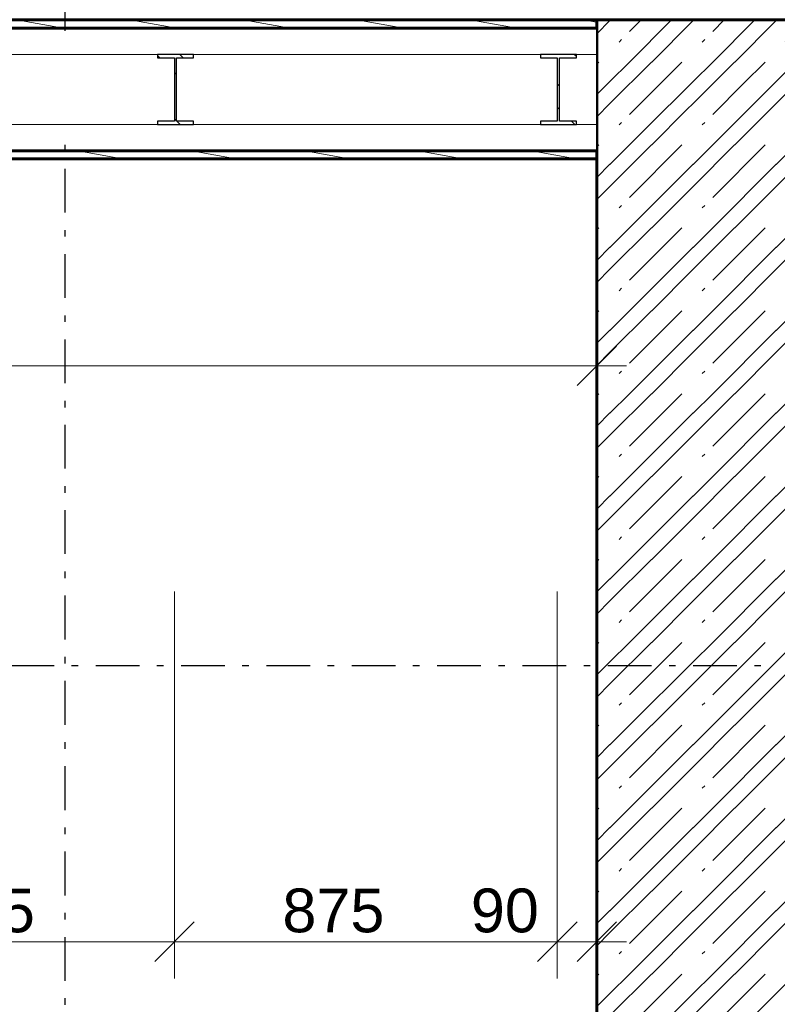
# Model space of a CAD drawing. Header units: millimetres. Extents: x 1793744 to 1819377, y -543298 to -528494.
# Tile 14 of 23: x 1811438 to 1813169, y -536893 to -534644. Entities that reach past the tile are written whole.
import ezdxf

# ---------------------------------------------------------------- set-up
doc = ezdxf.new("R2010")
doc.units = ezdxf.units.MM
doc.header["$MEASUREMENT"] = 0
doc.linetypes.add('Wipeout_Contour', pattern=[1000, 0, -1000])
doc.linetypes.add('ČÁRA ČERCHOVANÁ 2', pattern=[195, 100, -40, 15, -40])
for name, color, linetype in [('2 - KÓTA NS.2D', 7, 'Continuous'), ('2 - ZÓNA.2D', 7, 'Continuous'), ('2 - ČÁRA HLAVNÍ.2D', 7, 'Continuous'), ('4 - PRVKY ZÁMEČNICKÉ.3D', 7, 'Continuous'), ('4 - ZDIVO - STĚNY NOSNÉ.3D', 7, 'Continuous'), ('Nové_4 - ZDIVO - STĚNY NENOSNÉ.3D', 7, 'Continuous'), ('Nové_4 - ZDIVO - STĚNY NOSNÉ.3D', 7, 'Continuous'), ('Nové_Konstrukce – Dělicí čáry vrstev', 7, 'Continuous'), ('Nové_Výplně – Řezové', 7, 'Continuous'), ('Výplně - Povrchové', 7, 'Continuous'), ('Výplně – Řezové', 7, 'Continuous')]:
    doc.layers.add(name, color=color, linetype=linetype)
doc.styles.add('GENEROVANÝ_STYL_2', font='Arial.ttf')
doc.dimstyles.new('GENEROVANÝ_STYL__1', dxfattribs={"dimtxt": 100, "dimasz": 85.5, "dimexe": 0.18, "dimexo": 450, "dimgap": 0, "dimtad": 1, "dimtih": 1, "dimtoh": 1, "dimdec": 0, "dimzin": 0, "dimdsep": 46, "dimtxsty": 'GENEROVANÝ_STYL_2', "dimblk": 'ARROWHEAD_6', "dimblk1": 'ARROWHEAD_6', "dimblk2": 'ARROWHEAD_6', "dimcen": 0.09, "dimclrd": 256, "dimclre": 256, "dimclrt": 256, "dimazin": 0, "dimtfac": 1, "dimtdec": 4, "dimtmove": 0, "dimatfit": 3, "dimfxl": 1, "dimtolj": 1, "dimtzin": 0, "dimarcsym": 0})
doc.dimstyles.new('GENEROVANÝ_STYL__2', dxfattribs={"dimtxt": 100, "dimasz": 85.5, "dimexe": 0.18, "dimexo": 450, "dimgap": 0, "dimtad": 1, "dimdec": 0, "dimzin": 0, "dimdsep": 46, "dimtxsty": 'GENEROVANÝ_STYL_2', "dimblk": 'ARROWHEAD_6', "dimblk1": 'ARROWHEAD_6', "dimblk2": 'ARROWHEAD_6', "dimcen": 0.09, "dimclrd": 256, "dimclre": 256, "dimclrt": 256, "dimazin": 0, "dimtfac": 1, "dimtdec": 4, "dimtmove": 0, "dimatfit": 3, "dimfxl": 1, "dimtolj": 1, "dimtzin": 0, "dimarcsym": 0})
doc.dimstyles.new('GENEROVANÝ_STYL__5', dxfattribs={"dimtxt": 100, "dimasz": 85.5, "dimexe": 0.18, "dimexo": 300, "dimgap": 0, "dimtad": 1, "dimtih": 1, "dimtoh": 1, "dimdec": 0, "dimzin": 0, "dimdsep": 46, "dimtxsty": 'GENEROVANÝ_STYL_2', "dimblk": 'ARROWHEAD_6', "dimblk1": 'ARROWHEAD_6', "dimblk2": 'ARROWHEAD_6', "dimcen": 0.09, "dimclrd": 256, "dimclre": 256, "dimclrt": 256, "dimazin": 0, "dimtfac": 1, "dimtdec": 4, "dimtmove": 0, "dimatfit": 3, "dimfxl": 1, "dimtolj": 1, "dimtzin": 0, "dimarcsym": 0})
doc.dimstyles.new('GENEROVANÝ_STYL__6', dxfattribs={"dimtxt": 100, "dimasz": 85.5, "dimexe": 0.18, "dimexo": 800, "dimgap": 0, "dimtad": 1, "dimtih": 1, "dimtoh": 1, "dimdec": 0, "dimzin": 0, "dimdsep": 46, "dimtxsty": 'GENEROVANÝ_STYL_2', "dimblk": 'ARROWHEAD_6', "dimblk1": 'ARROWHEAD_6', "dimblk2": 'ARROWHEAD_6', "dimcen": 0.09, "dimclrd": 256, "dimclre": 256, "dimclrt": 256, "dimazin": 0, "dimtfac": 1, "dimtdec": 4, "dimtmove": 0, "dimatfit": 3, "dimfxl": 1, "dimtolj": 1, "dimtzin": 0, "dimarcsym": 0})
doc.dimstyles.new('GENEROVANÝ_STYL__9', dxfattribs={"dimtxt": 100, "dimasz": 85.5, "dimexe": 0.18, "dimexo": 0.0625, "dimgap": 0, "dimtad": 1, "dimtih": 1, "dimtoh": 1, "dimdec": 0, "dimzin": 0, "dimdsep": 46, "dimtxsty": 'GENEROVANÝ_STYL_2', "dimblk": 'ARROWHEAD_6', "dimblk1": 'ARROWHEAD_6', "dimblk2": 'ARROWHEAD_6', "dimcen": 0.09, "dimse1": 1, "dimse2": 1, "dimclrd": 256, "dimclre": 256, "dimclrt": 256, "dimazin": 0, "dimtfac": 1, "dimtdec": 4, "dimtmove": 0, "dimatfit": 3, "dimfxl": 1, "dimtolj": 1, "dimtzin": 0, "dimarcsym": 0})
pattern_1 = [(170, (1118812.397, -1697940.485), (7.8141678, 44.3163477), [])]
pattern_2 = [(135, (1118812.4, -1697940.48), (79.549513, 79.549513), []), (135, (1118785.88, -1697967), (79.549513, 79.549513), [])]

# ---------------------------------------------------------------- blocks, each defined once
blk = doc.blocks.new('*X36', base_point=(1118812.4, -1697940.5))
at = {"layer": 'Nové_Výplně – Řezové', "color": 7, "linetype": 'Continuous', "lineweight": 0}
for p, q in [((1812756.5, -534675.8), (1812786.6, -534645.7)), ((1812786.6, -534645.7), (1812788, -534644.2)), ((1812831.3, -534740.4), (1812927.4, -534644.2)), ((1812831.3, -534670.7), (1812857.7, -534644.2)), ((1812881.9, -534740.4), (1812976.6, -534645.7)), ((1812976.6, -534645.7), (1812978, -534644.2)), ((1813021.3, -534740.4), (1813117.4, -534644.2)), ((1813021.3, -534670.7), (1813047.7, -534644.2)), ((1813071.9, -534740.4), (1813166.6, -534645.7)), ((1813166.6, -534645.7), (1813168, -534644.2)), ((1813211.3, -534670.7), (1813237.7, -534644.2)), ((1813222.5, -534729.1), (1813307.4, -534644.2)), ((1813316.5, -534685.8), (1813356.6, -534645.7)), ((1813356.6, -534645.7), (1813358, -534644.2)), ((1812807.3, -534694.6), (1812813, -534689)), ((1812997.3, -534694.6), (1813003, -534689)), ((1813187.3, -534694.6), (1813193, -534689)), ((1812756.5, -534744.9), (1812761, -534740.4)), ((1812786.6, -534785.1), (1812831.3, -534740.4)), ((1812786.6, -534835.1), (1812881.3, -534740.4)), ((1812831.3, -534860.1), (1812951, -534740.4)), ((1812976.6, -534785.1), (1813021.3, -534740.4)), ((1812976.6, -534835.1), (1813071.3, -534740.4)), ((1813092, -534789.4), (1813141, -534740.4)), ((1812756.5, -534814.6), (1812786.6, -534784.5)), ((1812868.5, -534892.5), (1812976.6, -534784.5)), ((1812756.5, -534865.2), (1812786.6, -534835.1)), ((1812962.5, -534849.1), (1812976.6, -534835.1)), ((1812807.3, -534884), (1812813, -534878.4)), ((1812756.5, -534934.3), (1812761, -534929.8))]:
    blk.add_line(p, q, dxfattribs=at)
blk = doc.blocks.new('*X37', base_point=(1118812.4, -1697940.5))
at = {"layer": 'Nové_Výplně – Řezové', "color": 7, "linetype": 'Continuous', "lineweight": 0}
for p, q in [((1813166.6, -534785.1), (1813211.3, -534740.4)), ((1813166.6, -534835.1), (1813261.3, -534740.4)), ((1813021.3, -534929.8), (1813166.6, -534784.5)), ((1813021.3, -534860.1), (1813092, -534789.4)), ((1813071.9, -534929.8), (1813166.6, -534835.1)), ((1812881.9, -534929.8), (1812962.5, -534849.1)), ((1812997.3, -534884), (1813003, -534878.4)), ((1812831.3, -534929.8), (1812868.5, -534892.5)), ((1812786.6, -534974.5), (1812831.3, -534929.8)), ((1812786.6, -535024.5), (1812881.3, -534929.8)), ((1812831.3, -535049.5), (1812951, -534929.8)), ((1812976.6, -534974.5), (1813021.3, -534929.8)), ((1812976.6, -535024.5), (1813071.3, -534929.8)), ((1813021.3, -535049.5), (1813141, -534929.8)), ((1813166.6, -534974.5), (1813211.3, -534929.8)), ((1813166.6, -535024.5), (1813261.3, -534929.8)), ((1812756.5, -535004), (1812786.6, -534973.9)), ((1812831.3, -535119.2), (1812976.6, -534973.9)), ((1813021.3, -535119.2), (1813166.6, -534973.9)), ((1812756.5, -535054.6), (1812786.6, -535024.5)), ((1812881.9, -535119.2), (1812976.6, -535024.5)), ((1813071.9, -535119.2), (1813166.6, -535024.5)), ((1812807.3, -535073.4), (1812813, -535067.8)), ((1812997.3, -535073.4), (1813003, -535067.8)), ((1812756.5, -535123.7), (1812761, -535119.2)), ((1812786.6, -535163.9), (1812831.3, -535119.2)), ((1812786.6, -535213.9), (1812881.3, -535119.2)), ((1812831.3, -535238.9), (1812951, -535119.2)), ((1812976.6, -535163.9), (1813021.3, -535119.2)), ((1812976.6, -535213.9), (1813071.3, -535119.2)), ((1813021.3, -535238.9), (1813141, -535119.2)), ((1813166.6, -535163.9), (1813211.3, -535119.2)), ((1813166.6, -535213.9), (1813261.3, -535119.2)), ((1812756.5, -535193.4), (1812786.6, -535163.3)), ((1812831.3, -535308.6), (1812976.6, -535163.3)), ((1813021.3, -535308.6), (1813166.6, -535163.3)), ((1812756.5, -535244), (1812786.6, -535213.9)), ((1812881.9, -535308.6), (1812976.6, -535213.9)), ((1813071.9, -535308.6), (1813166.6, -535213.9)), ((1812807.3, -535262.8), (1812813, -535257.2)), ((1812997.3, -535262.8), (1813003, -535257.2)), ((1812756.5, -535313.1), (1812761, -535308.6)), ((1812786.6, -535353.3), (1812831.3, -535308.6)), ((1812786.6, -535403.3), (1812881.3, -535308.6)), ((1812831.3, -535428.3), (1812951, -535308.6)), ((1812976.6, -535353.3), (1813021.3, -535308.6)), ((1812976.6, -535403.3), (1813071.3, -535308.6)), ((1813021.3, -535428.3), (1813141, -535308.6)), ((1813166.6, -535353.3), (1813211.3, -535308.6)), ((1813166.6, -535403.3), (1813261.3, -535308.6)), ((1812756.5, -535382.8), (1812786.6, -535352.7)), ((1812831.3, -535498), (1812976.6, -535352.7)), ((1813021.3, -535498), (1813166.6, -535352.7)), ((1812756.5, -535433.4), (1812786.6, -535403.3)), ((1812881.9, -535498), (1812976.6, -535403.3)), ((1813071.9, -535498), (1813166.6, -535403.3)), ((1812807.3, -535452.2), (1812813, -535446.6)), ((1812997.3, -535452.2), (1813003, -535446.6)), ((1812756.5, -535502.5), (1812761, -535498)), ((1812786.6, -535542.7), (1812831.3, -535498)), ((1812786.6, -535592.7), (1812881.3, -535498)), ((1812831.3, -535617.7), (1812951, -535498)), ((1812976.6, -535542.7), (1813021.3, -535498)), ((1812976.6, -535592.7), (1813071.3, -535498)), ((1813021.3, -535617.7), (1813141, -535498)), ((1813166.6, -535542.7), (1813211.3, -535498)), ((1813166.6, -535592.7), (1813261.3, -535498)), ((1812756.5, -535572.2), (1812786.6, -535542.1)), ((1812831.3, -535687.4), (1812976.6, -535542.1)), ((1813021.3, -535687.4), (1813166.6, -535542.1)), ((1812756.5, -535622.8), (1812786.6, -535592.7)), ((1812881.9, -535687.4), (1812976.6, -535592.7)), ((1813071.9, -535687.4), (1813166.6, -535592.7)), ((1812807.3, -535641.6), (1812813, -535636)), ((1812997.3, -535641.6), (1813003, -535636)), ((1812756.5, -535691.9), (1812761, -535687.4)), ((1812786.6, -535732.1), (1812831.3, -535687.4)), ((1812786.6, -535782.1), (1812881.3, -535687.4)), ((1812831.3, -535807.1), (1812951, -535687.4)), ((1812976.6, -535732.1), (1813021.3, -535687.4)), ((1812976.6, -535782.1), (1813071.3, -535687.4)), ((1813021.3, -535807.1), (1813141, -535687.4)), ((1813166.6, -535732.1), (1813211.3, -535687.4)), ((1813166.6, -535782.1), (1813261.3, -535687.4)), ((1812756.5, -535761.6), (1812786.6, -535731.5)), ((1812831.3, -535876.8), (1812976.6, -535731.5)), ((1813021.3, -535876.8), (1813166.6, -535731.5)), ((1812756.5, -535812.2), (1812786.6, -535782.1)), ((1812881.9, -535876.8), (1812976.6, -535782.1)), ((1813071.9, -535876.8), (1813166.6, -535782.1)), ((1812807.3, -535831), (1812813, -535825.4)), ((1812997.3, -535831), (1813003, -535825.4)), ((1812756.5, -535881.3), (1812761, -535876.8)), ((1812786.6, -535921.5), (1812831.3, -535876.8)), ((1812786.6, -535971.5), (1812881.3, -535876.8)), ((1812831.3, -535996.5), (1812951, -535876.8)), ((1812976.6, -535921.5), (1813021.3, -535876.8)), ((1812976.6, -535971.5), (1813071.3, -535876.8)), ((1813021.3, -535996.5), (1813141, -535876.8)), ((1813166.6, -535921.5), (1813211.3, -535876.8)), ((1813166.6, -535971.5), (1813261.3, -535876.8)), ((1812756.5, -535951), (1812786.6, -535920.9)), ((1812831.3, -536066.2), (1812976.6, -535920.9)), ((1813021.3, -536066.2), (1813166.6, -535920.9)), ((1812756.5, -536001.6), (1812786.6, -535971.5)), ((1812881.9, -536066.2), (1812976.6, -535971.5)), ((1813071.9, -536066.2), (1813166.6, -535971.5)), ((1812807.3, -536020.4), (1812813, -536014.8)), ((1812997.3, -536020.4), (1813003, -536014.8)), ((1812756.5, -536070.7), (1812761, -536066.2)), ((1812786.6, -536110.9), (1812831.3, -536066.2)), ((1812786.6, -536160.9), (1812881.3, -536066.2)), ((1812831.3, -536185.9), (1812951, -536066.2)), ((1812976.6, -536110.9), (1813021.3, -536066.2)), ((1812976.6, -536160.9), (1813071.3, -536066.2)), ((1813021.3, -536185.9), (1813141, -536066.2)), ((1813166.6, -536110.9), (1813211.3, -536066.2)), ((1813166.6, -536160.9), (1813261.3, -536066.2)), ((1812756.5, -536140.4), (1812786.6, -536110.3)), ((1812831.3, -536255.6), (1812976.6, -536110.3)), ((1813021.3, -536255.6), (1813166.6, -536110.3)), ((1812756.5, -536191), (1812786.6, -536160.9)), ((1812881.9, -536255.6), (1812976.6, -536160.9)), ((1813071.9, -536255.6), (1813166.6, -536160.9)), ((1812807.3, -536209.8), (1812813, -536204.2)), ((1812997.3, -536209.8), (1813003, -536204.2)), ((1812756.5, -536260.1), (1812761, -536255.6)), ((1812786.6, -536300.3), (1812831.3, -536255.6)), ((1812786.6, -536350.3), (1812881.3, -536255.6)), ((1812831.3, -536375.3), (1812951, -536255.6)), ((1812976.6, -536300.3), (1813021.3, -536255.6)), ((1812976.6, -536350.3), (1813071.3, -536255.6)), ((1813021.3, -536375.3), (1813141, -536255.6)), ((1813166.6, -536300.3), (1813211.3, -536255.6)), ((1813166.6, -536350.3), (1813261.3, -536255.6)), ((1812756.5, -536329.8), (1812786.6, -536299.7)), ((1812831.3, -536445), (1812976.6, -536299.7)), ((1813021.3, -536445), (1813166.6, -536299.7)), ((1812756.5, -536380.4), (1812786.6, -536350.3)), ((1812881.9, -536445), (1812976.6, -536350.3)), ((1813071.9, -536445), (1813166.6, -536350.3)), ((1812807.3, -536399.2), (1812813, -536393.6)), ((1812997.3, -536399.2), (1813003, -536393.6)), ((1812756.5, -536449.5), (1812761, -536445)), ((1812786.6, -536489.7), (1812831.3, -536445)), ((1812786.6, -536539.7), (1812881.3, -536445)), ((1812831.3, -536564.7), (1812951, -536445)), ((1812976.6, -536489.7), (1813021.3, -536445)), ((1812976.6, -536539.7), (1813071.3, -536445)), ((1813021.3, -536564.7), (1813141, -536445)), ((1813166.6, -536489.7), (1813211.3, -536445)), ((1813166.6, -536539.7), (1813261.3, -536445)), ((1812756.5, -536519.2), (1812786.6, -536489.1)), ((1812831.3, -536634.4), (1812976.6, -536489.1)), ((1813021.3, -536634.4), (1813166.6, -536489.1)), ((1812756.5, -536569.8), (1812786.6, -536539.7)), ((1812881.9, -536634.4), (1812976.6, -536539.7)), ((1813071.9, -536634.4), (1813166.6, -536539.7)), ((1812807.3, -536588.6), (1812813, -536583)), ((1812997.3, -536588.6), (1813003, -536583)), ((1812756.5, -536638.9), (1812761, -536634.4)), ((1812786.6, -536679.1), (1812831.3, -536634.4)), ((1812786.6, -536729.1), (1812881.3, -536634.4)), ((1812831.3, -536754.1), (1812951, -536634.4)), ((1812976.6, -536679.1), (1813021.3, -536634.4)), ((1812976.6, -536729.1), (1813071.3, -536634.4)), ((1813021.3, -536754.1), (1813141, -536634.4)), ((1813166.6, -536679.1), (1813211.3, -536634.4)), ((1813166.6, -536729.1), (1813261.3, -536634.4)), ((1812756.5, -536708.6), (1812786.6, -536678.5)), ((1812831.3, -536823.8), (1812976.6, -536678.5)), ((1813021.3, -536823.8), (1813166.6, -536678.5)), ((1812756.5, -536759.2), (1812786.6, -536729.1)), ((1812881.9, -536823.8), (1812976.6, -536729.1)), ((1813071.9, -536823.8), (1813166.6, -536729.1)), ((1812807.3, -536778), (1812813, -536772.4)), ((1812997.3, -536778), (1813003, -536772.4)), ((1812756.5, -536828.3), (1812761, -536823.8)), ((1812786.6, -536868.5), (1812831.3, -536823.8)), ((1812786.6, -536918.5), (1812881.3, -536823.8)), ((1812831.3, -536943.5), (1812951, -536823.8)), ((1812976.6, -536868.5), (1813021.3, -536823.8)), ((1812976.6, -536918.5), (1813071.3, -536823.8)), ((1813021.3, -536943.5), (1813141, -536823.8)), ((1813166.6, -536868.5), (1813211.3, -536823.8)), ((1812756.5, -536898), (1812786.6, -536867.9)), ((1812831.3, -537013.2), (1812976.6, -536867.9)), ((1813021.3, -537013.2), (1813166.6, -536867.9))]:
    blk.add_line(p, q, dxfattribs=at)
blk = doc.blocks.new('Zeď_1', base_point=(1812756.5, -540544.2))
at = {"layer": 'Nové_4 - ZDIVO - STĚNY NOSNÉ.3D', "color": 7, "linetype": 'Continuous', "lineweight": 60}
blk.add_line((1812756.5, -534944.2), (1812756.5, -534644.2), dxfattribs=at)
at = {"layer": 'Nové_4 - ZDIVO - STĚNY NOSNÉ.3D', "color": 7, "linetype": 'Continuous', "lineweight": 60, "flags": 128}
for points in [[(1813406.5, -534644.2), (1812756.5, -534644.2)], [(1812756.5, -534944.2), (1812756.5, -540544.2)]]:
    blk.add_lwpolyline(points, dxfattribs=at)
at = {"layer": 'Nové_4 - ZDIVO - STĚNY NOSNÉ.3D', "color": 7, "lineweight": 60}
for name in ['*X36', '*X37']:
    blk.add_blockref(name, (1118812.4, -1697940.5), dxfattribs=at)
blk = doc.blocks.new('Zeď_3', base_point=(1800896.5, -534644.2))
at = {"color": 254, "linetype": 'Wipeout_Contour', "lineweight": 0, "ltscale": 7537245.844453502}
blk.add_wipeout([(1800896.5, -534944.2), (1812756.5, -534944.2), (1812756.5, -534644.2), (1800896.5, -534644.2)], dxfattribs=at).dxf.layer = 'Výplně - Povrchové'
at = {"layer": '4 - ZDIVO - STĚNY NOSNÉ.3D', "color": 7, "linetype": 'Continuous', "lineweight": 30, "flags": 128}
for points in [[(1812756.5, -534644.2), (1800046.5, -534644.2)], [(1800896.5, -534944.2), (1812756.5, -534944.2)]]:
    blk.add_lwpolyline(points, dxfattribs=at)
at = {"layer": 'Nové_4 - ZDIVO - STĚNY NOSNÉ.3D', "color": 7, "linetype": 'Continuous', "lineweight": 60}
blk.add_line((1812756.5, -534944.2), (1812756.5, -534644.2), dxfattribs=at)
blk = doc.blocks.new('Zeď_4', base_point=(1812755.5, -534644.2))
at = {"layer": 'Nové_Výplně – Řezové', "linetype": 'Continuous', "lineweight": 0, "true_color": 0x000000}
h = blk.add_hatch(dxfattribs=at)
h.set_pattern_fill('DŘEVO___BEDNĚNÍ', color=18, style=0, pattern_type=2)
h.set_pattern_definition(pattern_1)
h.paths.add_polyline_path([(1810827.5, -534663.2), (1812755.5, -534663.2), (1812755.5, -534644.2), (1810827.5, -534644.2)])
h = blk.add_hatch(dxfattribs=at)
h.set_pattern_fill('DŘEVO___BEDNĚNÍ', color=18, style=0, pattern_type=2)
h.set_pattern_definition(pattern_1)
h.paths.add_polyline_path([(1810827.5, -534961.2), (1812755.5, -534961.2), (1812755.5, -534943.2), (1810827.5, -534943.2)])
at = {"layer": 'Nové_4 - ZDIVO - STĚNY NENOSNÉ.3D', "color": 7, "linetype": 'Continuous', "lineweight": 60, "flags": 128}
for points in [[(1812755.5, -534644.2), (1810827.5, -534644.2)], [(1810827.5, -534961.2), (1812755.5, -534961.2)]]:
    blk.add_lwpolyline(points, dxfattribs=at)
at = {"color": 254, "linetype": 'Wipeout_Contour', "lineweight": 0, "ltscale": 9444298.55550179}
blk.add_wipeout([(1812755.5, -534663.2), (1810827.5, -534663.2), (1810827.5, -534711.2), (1810827.5, -534723.2), (1812755.5, -534723.2)], dxfattribs=at).dxf.layer = 'Nové_Výplně – Řezové'
at = {"color": 254, "linetype": 'Wipeout_Contour', "lineweight": 0, "ltscale": 7556423.107891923}
blk.add_wipeout([(1812755.5, -534883.2), (1810827.5, -534883.2), (1810827.5, -534943.2), (1812755.5, -534943.2)], dxfattribs=at).dxf.layer = 'Nové_Výplně – Řezové'
at = {"layer": 'Nové_4 - ZDIVO - STĚNY NENOSNÉ.3D', "color": 7, "linetype": 'Continuous', "lineweight": 0, "flags": 128}
for points in [[(1812755.5, -534644.2), (1812755.5, -534663.2)], [(1812755.5, -534943.2), (1812755.5, -534961.2)]]:
    blk.add_lwpolyline(points, dxfattribs=at)
at = {"layer": 'Nové_Konstrukce – Dělicí čáry vrstev', "color": 7, "linetype": 'Continuous', "lineweight": 60}
for p, q in [((1812755.5, -534663.2), (1810827.5, -534663.2)), ((1810827.5, -534943.2), (1812755.5, -534943.2))]:
    blk.add_line(p, q, dxfattribs=at)
at = {"color": 254, "linetype": 'Wipeout_Contour', "lineweight": 0, "ltscale": 7556298.536056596}
blk.add_wipeout([(1812755.5, -534723.2), (1810827.5, -534723.2), (1810827.5, -534883.2), (1812755.5, -534883.2)], dxfattribs=at).dxf.layer = 'Nové_Výplně – Řezové'
at = {"layer": 'Nové_4 - ZDIVO - STĚNY NENOSNÉ.3D', "color": 7, "linetype": 'Continuous', "lineweight": 0, "flags": 128}
for points in [[(1812755.5, -534663.2), (1812755.5, -534723.2)], [(1812755.5, -534723.2), (1812755.5, -534883.2)], [(1812755.5, -534883.2), (1812755.5, -534943.2)]]:
    blk.add_lwpolyline(points, dxfattribs=at)
at = {"layer": 'Nové_Konstrukce – Dělicí čáry vrstev', "color": 7, "linetype": 'Continuous', "lineweight": 15}
for p, q in [((1812755.5, -534723.2), (1810827.5, -534723.2)), ((1810827.5, -534883.2), (1812755.5, -534883.2))]:
    blk.add_line(p, q, dxfattribs=at)
blk = doc.blocks.new('Sloup_9', base_point=(1812668.8, -534803.2))
at = {"layer": 'Výplně – Řezové', "linetype": 'Continuous', "lineweight": 0, "true_color": 0x000000}
h = blk.add_hatch(dxfattribs=at)
h.set_pattern_fill('KOV_OCEL', color=18, style=0, pattern_type=2)
h.set_pattern_definition(pattern_2)
h.paths.add_polyline_path([(1812668.8, -534723.2), (1812627.8, -534723.2), (1812627.8, -534730.6), (1812666.3, -534730.6), (1812666.3, -534875.8), (1812627.8, -534875.8), (1812627.8, -534883.2), (1812709.8, -534883.2), (1812709.8, -534875.8), (1812671.3, -534875.8), (1812671.3, -534730.6), (1812709.8, -534730.6), (1812709.8, -534723.2)])
at = {"layer": '4 - PRVKY ZÁMEČNICKÉ.3D', "color": 181, "linetype": 'Continuous', "lineweight": 30, "true_color": 0x9e3eff, "flags": 128}
blk.add_lwpolyline([(1812668.8, -534723.2), (1812627.8, -534723.2), (1812627.8, -534730.6), (1812666.3, -534730.6), (1812666.3, -534875.8), (1812627.8, -534875.8), (1812627.8, -534883.2), (1812709.8, -534883.2), (1812709.8, -534875.8), (1812671.3, -534875.8), (1812671.3, -534730.6), (1812709.8, -534730.6), (1812709.8, -534723.2)], close=True, dxfattribs=at)
blk = doc.blocks.new('Sloup_10', base_point=(1811793.8, -534803.2))
at = {"layer": 'Výplně – Řezové', "linetype": 'Continuous', "lineweight": 0, "true_color": 0x000000}
h = blk.add_hatch(dxfattribs=at)
h.set_pattern_fill('KOV_OCEL', color=18, style=0, pattern_type=2)
h.set_pattern_definition(pattern_2)
h.paths.add_polyline_path([(1811793.8, -534723.2), (1811752.8, -534723.2), (1811752.8, -534730.6), (1811791.3, -534730.6), (1811791.3, -534875.8), (1811752.8, -534875.8), (1811752.8, -534883.2), (1811834.8, -534883.2), (1811834.8, -534875.8), (1811796.3, -534875.8), (1811796.3, -534730.6), (1811834.8, -534730.6), (1811834.8, -534723.2)])
at = {"layer": '4 - PRVKY ZÁMEČNICKÉ.3D', "color": 181, "linetype": 'Continuous', "lineweight": 30, "true_color": 0x9e3eff, "flags": 128}
blk.add_lwpolyline([(1811793.8, -534723.2), (1811752.8, -534723.2), (1811752.8, -534730.6), (1811791.3, -534730.6), (1811791.3, -534875.8), (1811752.8, -534875.8), (1811752.8, -534883.2), (1811834.8, -534883.2), (1811834.8, -534875.8), (1811796.3, -534875.8), (1811796.3, -534730.6), (1811834.8, -534730.6), (1811834.8, -534723.2)], close=True, dxfattribs=at)
blk = doc.blocks.new('*D121', base_point=(1118812.4, -1697940.5))
at = {"layer": '2 - KÓTA NS.2D', "color": 96, "linetype": 'Continuous', "lineweight": 15, "true_color": 0x007d00}
for p, q in [((1808355.9, -534899.2), (1808445.9, -534989.2)), ((1808355.9, -539899.2), (1808445.9, -539989.2))]:
    blk.add_line(p, q, dxfattribs=at)
at = {"layer": '2 - KÓTA NS.2D', "color": 96, "linetype": 'Continuous', "lineweight": 0, "true_color": 0x007d00}
for p, q in [((1808485.3, -534944.2), (1807950.9, -534944.2)), ((1808400.9, -539944.2), (1808400.9, -534944.2)), ((1808850.9, -539944.2), (1808316.5, -539944.2))]:
    blk.add_line(p, q, dxfattribs=at)
at = {"layer": '2 - KÓTA NS.2D', "color": 96, "lineweight": 0, "true_color": 0x007d00, "char_height": 100, "attachment_point": 7, "rotation": 90, "style": 'GENEROVANÝ_STYL_2'}
for s, insert in [('\\A1;{\\pql;\\fArial|b0|i0|c0|p0;\\W1.000000;5\xa0000}', (1808380.9, -537501.4)), ('\\A1;{\\pql;\\fArial|b0|i0|c0|p0;\\W1.000000;300}', (1808380.9, -539899.2))]:
    blk.add_mtext(s, dxfattribs=dict(at, insert=insert))
blk = doc.blocks.new('ARROWHEAD_6')
at = {"color": 0, "linetype": 'Continuous', "lineweight": 0}
for p, q in [((-0.5, -0.5), (0.5, 0.5)), ((0, 0), (-1, 0))]:
    blk.add_line(p, q, dxfattribs=at)
blk = doc.blocks.new('*D127', base_point=(1118812.4, -1697940.5))
at = {"layer": '2 - KÓTA NS.2D', "color": 96, "linetype": 'Continuous', "lineweight": 0, "true_color": 0x007d00}
for p, q in [((1810827.5, -534003.1), (1810827.5, -533468.7)), ((1812756.5, -534003.1), (1812756.5, -533468.7)), ((1810827.5, -533553.1), (1812756.5, -533553.1)), ((1812756.5, -533553.1), (1812824, -533553.1))]:
    blk.add_line(p, q, dxfattribs=at)
at = {"layer": '2 - KÓTA NS.2D', "color": 96, "linetype": 'Continuous', "lineweight": 15, "true_color": 0x007d00}
for p, q in [((1810872.5, -533508.1), (1810782.5, -533598.1)), ((1812711.5, -533598.1), (1812801.5, -533508.1))]:
    blk.add_line(p, q, dxfattribs=at)
at = {"layer": '2 - KÓTA NS.2D', "color": 96, "lineweight": 0, "true_color": 0x007d00, "insert": (1811601.3, -533533.1), "char_height": 100, "attachment_point": 7, "style": 'GENEROVANÝ_STYL_2'}
blk.add_mtext('\\A1;{\\pql;\\fArial|b0|i0|c0|p0;\\W1.000000; 1 930}', dxfattribs=at)
blk = doc.blocks.new('*D132', base_point=(1118812.4, -1697940.5))
at = {"layer": '2 - KÓTA NS.2D', "color": 96, "linetype": 'Continuous', "lineweight": 0, "true_color": 0x007d00}
for p, q in [((1810976.5, -534528.2), (1810976.5, -534143.9)), ((1812756.5, -534528.2), (1812756.5, -534143.9)), ((1810976.5, -534228.2), (1812756.5, -534228.2)), ((1812756.5, -534228.2), (1812824, -534228.2))]:
    blk.add_line(p, q, dxfattribs=at)
at = {"layer": '2 - KÓTA NS.2D', "color": 96, "linetype": 'Continuous', "lineweight": 15, "true_color": 0x007d00}
for p, q in [((1811021.5, -534183.2), (1810931.5, -534273.2)), ((1812711.5, -534273.2), (1812801.5, -534183.2))]:
    blk.add_line(p, q, dxfattribs=at)
at = {"layer": '2 - KÓTA NS.2D', "color": 96, "lineweight": 0, "true_color": 0x007d00, "insert": (1811694.9, -534208.2), "char_height": 100, "attachment_point": 7, "style": 'GENEROVANÝ_STYL_2'}
blk.add_mtext('\\A1;{\\pql;\\fArial|b0|i0|c0|p0;\\W1.000000;1\xa0780}', dxfattribs=at)
blk = doc.blocks.new('*D145', base_point=(1118812.4, -1697940.5))
at = {"layer": '2 - KÓTA NS.2D', "color": 96, "linetype": 'Continuous', "lineweight": 0, "true_color": 0x007d00}
for p, q in [((1810916.3, -536834.3), (1810916.3, -535949.9)), ((1811791.3, -536834.3), (1811791.3, -535949.9)), ((1810916.3, -536749.9), (1811791.3, -536749.9))]:
    blk.add_line(p, q, dxfattribs=at)
at = {"layer": '2 - KÓTA NS.2D', "color": 96, "linetype": 'Continuous', "lineweight": 15, "true_color": 0x007d00}
for p, q in [((1810961.3, -536704.9), (1810871.3, -536794.9)), ((1811836.3, -536704.9), (1811746.3, -536794.9))]:
    blk.add_line(p, q, dxfattribs=at)
at = {"layer": '2 - KÓTA NS.2D', "color": 96, "lineweight": 0, "true_color": 0x007d00, "insert": (1811239.4, -536729.9), "char_height": 100, "attachment_point": 7, "style": 'GENEROVANÝ_STYL_2'}
blk.add_mtext('\\A1;{\\pql;\\fArial|b0|i0|c0|p0;\\W1.000000;875}', dxfattribs=at)
blk = doc.blocks.new('*D146', base_point=(1118812.4, -1697940.5))
at = {"layer": '2 - KÓTA NS.2D', "color": 96, "linetype": 'Continuous', "lineweight": 0, "true_color": 0x007d00}
for p, q in [((1811791.3, -536834.3), (1811791.3, -535949.9)), ((1812666.3, -536834.3), (1812666.3, -535949.9)), ((1811791.3, -536749.9), (1812666.3, -536749.9))]:
    blk.add_line(p, q, dxfattribs=at)
at = {"layer": '2 - KÓTA NS.2D', "color": 96, "linetype": 'Continuous', "lineweight": 15, "true_color": 0x007d00}
for p, q in [((1811836.3, -536704.9), (1811746.3, -536794.9)), ((1812711.3, -536704.9), (1812621.3, -536794.9))]:
    blk.add_line(p, q, dxfattribs=at)
at = {"layer": '2 - KÓTA NS.2D', "color": 96, "lineweight": 0, "true_color": 0x007d00, "char_height": 100, "attachment_point": 7, "style": 'GENEROVANÝ_STYL_2'}
for s, insert in [('\\A1;{\\pql;\\fArial|b0|i0|c0|p0;\\W1.000000;875}', (1812038.1, -536729.9)), ('\\A1;{\\pql;\\fArial|b0|i0|c0|p0;\\W1.000000;90}', (1812468.7, -536729.9))]:
    blk.add_mtext(s, dxfattribs=dict(at, insert=insert))
blk = doc.blocks.new('*D147', base_point=(1118812.4, -1697940.5))
at = {"layer": '2 - KÓTA NS.2D', "color": 96, "linetype": 'Continuous', "lineweight": 0, "true_color": 0x007d00}
for p, q in [((1812666.3, -536834.3), (1812666.3, -535949.9)), ((1812756.5, -537549.9), (1812756.5, -536665.5)), ((1812666.3, -536749.9), (1812756.5, -536749.9)), ((1812756.5, -536749.9), (1812824, -536749.9))]:
    blk.add_line(p, q, dxfattribs=at)
at = {"layer": '2 - KÓTA NS.2D', "color": 96, "linetype": 'Continuous', "lineweight": 15, "true_color": 0x007d00}
for p, q in [((1812711.3, -536704.9), (1812621.3, -536794.9)), ((1812711.5, -536794.9), (1812801.5, -536704.9))]:
    blk.add_line(p, q, dxfattribs=at)
blk = doc.blocks.new('*D155', base_point=(1118812.4, -1697940.5))
at = {"layer": '2 - KÓTA NS.2D', "color": 96, "linetype": 'Continuous', "lineweight": 0, "true_color": 0x007d00}
for p, q in [((1806976.5, -535518.9), (1806976.5, -535350.1)), ((1812756.5, -535518.9), (1812756.5, -535350.1)), ((1806976.5, -535434.5), (1812756.5, -535434.5)), ((1812756.5, -535434.5), (1812824, -535434.5))]:
    blk.add_line(p, q, dxfattribs=at)
at = {"layer": '2 - KÓTA NS.2D', "color": 96, "linetype": 'Continuous', "lineweight": 15, "true_color": 0x007d00}
for p, q in [((1807021.5, -535389.5), (1806931.5, -535479.5)), ((1812711.5, -535479.5), (1812801.5, -535389.5))]:
    blk.add_line(p, q, dxfattribs=at)
at = {"layer": '2 - KÓTA NS.2D', "color": 96, "lineweight": 0, "true_color": 0x007d00, "insert": (1809694.9, -535414.5), "char_height": 100, "attachment_point": 7, "style": 'GENEROVANÝ_STYL_2'}
blk.add_mtext('\\A1;{\\pql;\\fArial|b0|i0|c0|p0;\\W1.000000;5\xa0780}', dxfattribs=at)
blk = doc.blocks.new('*D162', base_point=(1118812.4, -1697940.5))
at = {"layer": '2 - KÓTA NS.2D', "color": 96, "linetype": 'Continuous', "lineweight": 0, "true_color": 0x007d00}
for p, q in [((1813231.5, -534867.5), (1813231.5, -534333.1)), ((1813406.5, -534867.5), (1813406.5, -534333.1)), ((1813164, -534417.5), (1813231.5, -534417.5)), ((1813231.5, -534417.5), (1813406.5, -534417.5)), ((1813406.5, -534417.5), (1813474, -534417.5))]:
    blk.add_line(p, q, dxfattribs=at)
at = {"layer": '2 - KÓTA NS.2D', "color": 96, "linetype": 'Continuous', "lineweight": 15, "true_color": 0x007d00}
for p, q in [((1813276.5, -534372.5), (1813186.5, -534462.5)), ((1813361.5, -534462.5), (1813451.5, -534372.5))]:
    blk.add_line(p, q, dxfattribs=at)
at = {"layer": '2 - KÓTA NS.2D', "color": 96, "lineweight": 0, "true_color": 0x007d00, "insert": (1812957.7, -534397.5), "char_height": 100, "attachment_point": 7, "style": 'GENEROVANÝ_STYL_2'}
blk.add_mtext('\\A1;{\\pql;\\fArial|b0|i0|c0|p0;\\W1.000000;175}', dxfattribs=at)

msp = doc.modelspace()

# ---------------------------------------------------------------- linework, layer by layer
at = {"layer": '2 - ZÓNA.2D', "color": 7, "linetype": 'Continuous', "lineweight": 0, "true_color": 0xebebeb, "flags": 128}
msp.add_lwpolyline([(1800896.5, -540544.2), (1812756.5, -540544.2), (1812756.5, -534944.2), (1800896.5, -534944.2)], close=True, dxfattribs=at)

# ---------------------------------------------------------------- block references
at = {"layer": 'Nové_4 - ZDIVO - STĚNY NOSNÉ.3D', "color": 7, "lineweight": 60}
msp.add_blockref('Zeď_1', (1812756.5, -540544.2), dxfattribs=at)

# ---------------------------------------------------------------- dimensions: what is measured, and where the dimension line sits
at = {"layer": '2 - KÓTA NS.2D', "color": 96, "linetype": 'Continuous', "lineweight": 0, "true_color": 0x007d00}
dim = msp.add_linear_dim(base=(1813406.5, -534417.5), p1=(1813231.5, -534844.2), p2=(1813406.5, -534644.2), dimstyle='GENEROVANÝ_STYL__1', dxfattribs=at)
dim.commit()
dim.dimension.update_dxf_attribs({"geometry": '*D162', "text_midpoint": (1813075.4, -534347.5), "dimtype": 160})

# ---------------------------------------------------------------- next in the draw order: block references
at = {"layer": '4 - ZDIVO - STĚNY NOSNÉ.3D', "color": 7, "lineweight": 30}
msp.add_blockref('Zeď_3', (1800896.5, -534644.2), dxfattribs=at)

# ---------------------------------------------------------------- next in the draw order: block references
at = {"layer": 'Nové_4 - ZDIVO - STĚNY NENOSNÉ.3D', "color": 7, "lineweight": 60}
msp.add_blockref('Zeď_4', (1812755.5, -534644.2), dxfattribs=at)

# ---------------------------------------------------------------- next in the draw order: linework, layer by layer
at = {"layer": '2 - ČÁRA HLAVNÍ.2D', "color": 7, "linetype": 'ČÁRA ČERCHOVANÁ 2', "lineweight": 30}
for p, q in [((1811541.5, -534669.2), (1811541.5, -533044.2)), ((1811541.5, -534669.2), (1811541.5, -534644.2)), ((1811541.5, -540544.2), (1811541.5, -534914.2)), ((1800496.5, -536119.2), (1813156.5, -536119.2))]:
    msp.add_line(p, q, dxfattribs=at)

# ---------------------------------------------------------------- next in the draw order: block references
at = {"layer": '4 - PRVKY ZÁMEČNICKÉ.3D', "color": 181, "lineweight": 30, "true_color": 0x9e3eff}
for name, p in [('Sloup_10', (1811793.8, -534803.2)), ('Sloup_9', (1812668.8, -534803.2))]:
    msp.add_blockref(name, p, dxfattribs=at)

# ---------------------------------------------------------------- next in the draw order: dimensions: what is measured, and where the dimension line sits
at = {"layer": '2 - KÓTA NS.2D', "color": 96, "linetype": 'Continuous', "lineweight": 0, "true_color": 0x007d00}
dim = msp.add_linear_dim(base=(1812756.5, -533553.1), p1=(1810827.5, -534644.2), p2=(1812756.5, -534644.2), text=' 1 930', dimstyle='GENEROVANÝ_STYL__1', dxfattribs=at)
dim.commit()
dim.dimension.update_dxf_attribs({"geometry": '*D127', "text_midpoint": (1811797.6, -533483.1), "dimtype": 160})
for base, p1, p2, dimstyle, picture, middle in [((1812756.5, -534228.2), (1810976.5, -534494.9), (1812756.5, -534644.2), 'GENEROVANÝ_STYL__5', '*D132', (1811871.5, -534158.2)), ((1811791.3, -536749.9), (1810916.3, -534875.8), (1811791.3, -534875.8), 'GENEROVANÝ_STYL__6', '*D145', (1811357.1, -536679.9)), ((1812666.3, -536749.9), (1811791.3, -534875.8), (1812666.3, -534875.8), 'GENEROVANÝ_STYL__6', '*D146', (1812155.8, -536679.9)), ((1812756.5, -536749.9), (1812666.3, -534875.8), (1812756.5, -537744.2), 'GENEROVANÝ_STYL__6', '*D147', (1812547.2, -536679.9)), ((1812756.5, -535434.5), (1806976.5, -535331.2), (1812756.5, -534944.2), 'GENEROVANÝ_STYL__9', '*D155', (1809871.5, -535364.5))]:
    dim = msp.add_linear_dim(base=base, p1=p1, p2=p2, dimstyle=dimstyle, dxfattribs=at)
    dim.commit()
    dim.dimension.update_dxf_attribs({"geometry": picture, "text_midpoint": middle, "dimtype": 160})
dim = msp.add_linear_dim(base=(1808400.9, -534944.2), p1=(1812756.5, -539944.2), p2=(1806826.5, -534944.2), angle=90, dimstyle='GENEROVANÝ_STYL__2', dxfattribs=at)
dim.commit()
dim.dimension.update_dxf_attribs({"geometry": '*D121', "text_midpoint": (1808330.9, -537324.8), "dimtype": 160, "text_rotation": 90})

doc.saveas('drawing.dxf')
